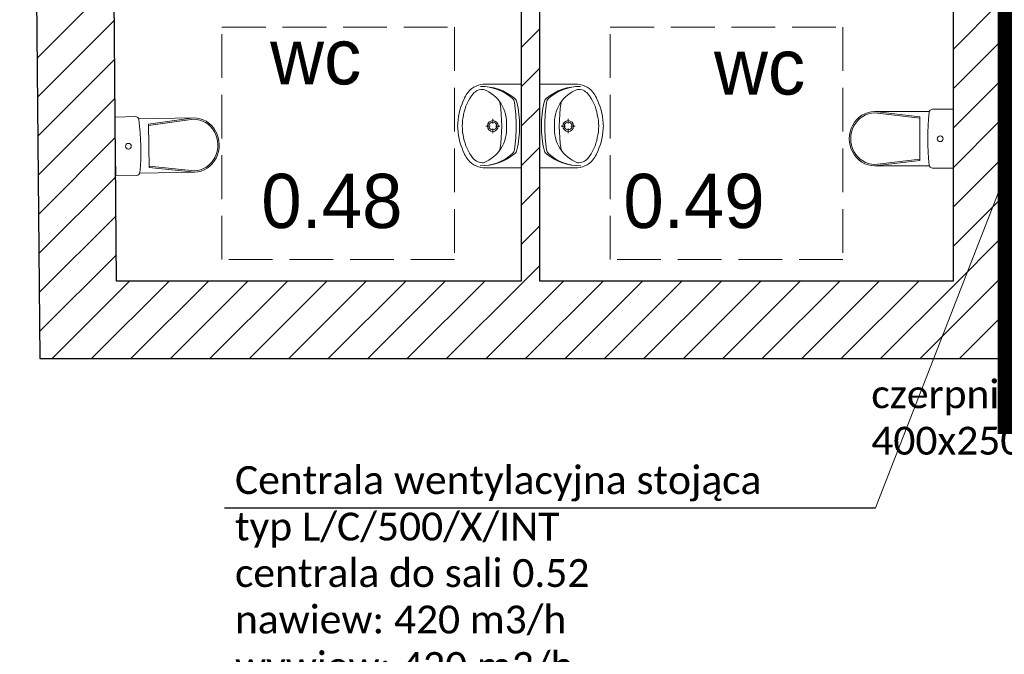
# Model space of a CAD drawing. Header units: millimetres. Extents: x -40063 to 512011, y 350190 to 687060.
# Tile 62 of 256: x 138880 to 145232, y 453727 to 457824. Entities that reach past the tile are written whole.
import ezdxf

# ---------------------------------------------------------------- set-up
doc = ezdxf.new("R2010")
doc.units = ezdxf.units.MM
doc.linetypes.add('DASHDOT', pattern=[1, 0.5, -0.25, 0, -0.25])
doc.linetypes.add('Krawędzie ukryte', pattern=[391.222223, 282.222223, -109])
doc.layers.add('_IS_WM_OPIS', color=7, linetype='Continuous', lineweight=9)
doc.layers.add('J_zakres opracowania', color=226, linetype='DASHDOT', lineweight=30)
for name, color, linetype in [('Elementy Modelu - Strefy', 8, 'Continuous'), ('IS_WM_OPIS', 7, 'Continuous'), ('J_opis pomieszczeń', 8, 'Continuous'), ('Konstrukcja - Ściany zew', 8, 'Continuous'), ('Wnętrze - Umeblowanie', 8, 'Continuous'), ('X_ref', 8, 'Continuous')]:
    doc.layers.add(name, color=color, linetype=linetype)
doc.styles.add('GENERATED_STYLE_2', font='txt')
doc.styles.get("Standard").update_dxf_attribs({"font": 'arial.ttf'})

# ---------------------------------------------------------------- blocks, each defined once
blk = doc.blocks.new('fdgdfg')
at = {"layer": 'Elementy Modelu - Strefy', "linetype": 'Continuous', "lineweight": 0}
for p, q in [((-204194.6, 449569.9), (-204177.3, 447699.9)), ((-201567.2, 447699.9), (-201567.2, 449569.9)), ((-201447.2, 449569.9), (-201447.2, 447699.9)), ((-198780.3, 447699.9), (-198780.3, 449569.9)), ((-204177.3, 447699.9), (-201567.2, 447699.9)), ((-201447.2, 447699.9), (-198780.3, 447699.9))]:
    blk.add_line(p, q, dxfattribs=at)
at = {"layer": 'Konstrukcja - Ściany zew', "linetype": 'Continuous'}
for p, q in [((-204802.9, 461276.6), (-204672.7, 447199.9)), ((-198480.3, 447199.9), (-198480.3, 457619.9)), ((-204690.6, 449139.6), (-204195.2, 449635)), ((-204177.3, 447699.9), (-204194.6, 449569.9)), ((-201567.2, 449569.9), (-201567.2, 447699.9)), ((-201447.2, 447699.9), (-201447.2, 449569.9)), ((-198780.3, 449569.9), (-198780.3, 447699.9)), ((-198780.3, 449195.1), (-198480.3, 449495.1)), ((-204688.3, 448887.4), (-204192.9, 449382.8)), ((-201567.2, 449208.3), (-201447.2, 449328.3)), ((-198780.3, 448940.6), (-198480.3, 449240.6)), ((-204686, 448635.2), (-204190.5, 449130.6)), ((-201567.2, 448953.7), (-201447.2, 449073.7)), ((-198780.3, 448686), (-198480.3, 448986)), ((-204683.6, 448382.9), (-204188.2, 448878.4)), ((-201567.2, 448699.2), (-201447.2, 448819.2)), ((-198780.3, 448431.5), (-198480.3, 448731.5)), ((-204681.3, 448130.7), (-204185.9, 448626.1)), ((-201567.2, 448444.6), (-201447.2, 448564.6)), ((-198780.3, 448176.9), (-198480.3, 448476.9)), ((-204679, 447878.5), (-204183.5, 448373.9)), ((-201567.2, 448190.1), (-201447.2, 448310.1)), ((-198780.3, 447922.3), (-198480.3, 448222.3)), ((-204676.6, 447626.3), (-204181.2, 448121.7)), ((-201567.2, 447935.5), (-201447.2, 448055.5)), ((-198768.2, 447679.8), (-198480.3, 447967.8)), ((-204674.3, 447374), (-204178.9, 447869.5)), ((-201548.3, 447699.9), (-201447.2, 447800.9)), ((-204593.9, 447199.9), (-204093.9, 447699.9)), ((-204339.3, 447199.9), (-203839.3, 447699.9)), ((-201567.2, 447699.9), (-204177.3, 447699.9)), ((-204084.8, 447199.9), (-203584.8, 447699.9)), ((-203830.2, 447199.9), (-203330.2, 447699.9)), ((-203575.7, 447199.9), (-203075.7, 447699.9)), ((-203321.1, 447199.9), (-202821.1, 447699.9)), ((-203066.5, 447199.9), (-202566.5, 447699.9)), ((-202812, 447199.9), (-202312, 447699.9)), ((-202557.4, 447199.9), (-202057.4, 447699.9)), ((-202302.9, 447199.9), (-201802.9, 447699.9)), ((-202048.3, 447199.9), (-201548.3, 447699.9)), ((-201793.8, 447199.9), (-201293.8, 447699.9)), ((-201539.2, 447199.9), (-201039.2, 447699.9)), ((-198780.3, 447699.9), (-201447.2, 447699.9)), ((-201284.6, 447199.9), (-200784.6, 447699.9)), ((-201030.1, 447199.9), (-200530.1, 447699.9)), ((-200775.5, 447199.9), (-200275.5, 447699.9)), ((-200521, 447199.9), (-200021, 447699.9)), ((-200266.4, 447199.9), (-199766.4, 447699.9)), ((-200011.8, 447199.9), (-199511.8, 447699.9)), ((-199757.3, 447199.9), (-199257.3, 447699.9)), ((-199502.7, 447199.9), (-199002.7, 447699.9)), ((-199248.2, 447199.9), (-198768.2, 447679.8)), ((-198672.8, 447520.7), (-198480.3, 447713.2)), ((-198993.6, 447199.9), (-198672.8, 447520.7)), ((-198577.3, 447361.6), (-198480.3, 447458.7)), ((-198739, 447199.9), (-198577.3, 447361.6)), ((-204672.7, 447199.9), (-198480.3, 447199.9)), ((-198484.5, 447199.9), (-198481.8, 447202.5)), ((-198481.8, 447202.5), (-198480.3, 447204.1))]:
    blk.add_line(p, q, dxfattribs=at)
at = {"layer": 'Konstrukcja - Ściany zew', "linetype": 'Krawędzie ukryte', "lineweight": 13}
for p, q in [((-203497.8, 449338.4), (-201997.8, 449338.4)), ((-203497.8, 447838.4), (-203497.8, 449338.4)), ((-201997.8, 449338.4), (-201997.8, 447838.4)), ((-200992.4, 449338.4), (-199492.4, 449338.4)), ((-200992.4, 447838.4), (-200992.4, 449338.4)), ((-199492.4, 449338.4), (-199492.4, 447838.4)), ((-201997.8, 447838.4), (-203497.8, 447838.4)), ((-199492.4, 447838.4), (-200992.4, 447838.4))]:
    blk.add_line(p, q, dxfattribs=at)
at = {"layer": 'Wnętrze - Umeblowanie', "color": 252, "linetype": 'Continuous', "lineweight": 5}
for p, q in [((-201567.2, 448970.7), (-201795.7, 448970.7)), ((-201567.2, 448970.7), (-201567.2, 448430.7)), ((-201447.2, 448970.7), (-201447.2, 448430.7)), ((-201447.2, 448970.7), (-201218.7, 448970.7)), ((-201567.2, 448615.7), (-201567.2, 448785.8)), ((-201447.2, 448615.7), (-201447.2, 448785.8)), ((-201767.2, 448700.8), (-201796, 448700.8)), ((-201750.6, 448717.5), (-201750.6, 448746.3)), ((-201705.1, 448700.8), (-201733.9, 448700.8)), ((-201309.4, 448700.8), (-201280.6, 448700.8)), ((-201263.9, 448717.5), (-201263.9, 448746.3)), ((-201247.2, 448700.8), (-201218.4, 448700.8)), ((-201750.6, 448655.4), (-201750.6, 448684.2)), ((-201263.9, 448655.4), (-201263.9, 448684.2)), ((-201567.2, 448430.7), (-201795.7, 448430.7)), ((-201447.2, 448430.7), (-201218.7, 448430.7))]:
    blk.add_line(p, q, dxfattribs=at)
at = {"layer": 'Wnętrze - Umeblowanie', "color": 7, "linetype": 'Continuous', "lineweight": 5}
for p, q in [((-204188.9, 448759), (-204056.4, 448761.4)), ((-204181.8, 448379), (-204188.9, 448759)), ((-198933.8, 448794), (-199287, 448794)), ((-199286.5, 448794), (-198996, 448759.9)), ((-199286.5, 448785), (-198996, 448751)), ((-198996, 448619), (-198996, 448759.9)), ((-198780.3, 448809), (-198912.7, 448809)), ((-198780.3, 448429), (-198780.3, 448809)), ((-204035, 448746.8), (-203681.9, 448753.3)), ((-203682.4, 448753.3), (-203972.2, 448713.9)), ((-203969.6, 448573), (-203972.2, 448713.9)), ((-203682.2, 448744.4), (-203972.1, 448705)), ((-203969.6, 448573), (-203967, 448432.1)), ((-198996, 448619), (-198996, 448478.1)), ((-203676.1, 448412.4), (-203967.2, 448441.1)), ((-198934.1, 448444.1), (-199287, 448444.1)), ((-199286.5, 448453), (-198996, 448487.1)), ((-199286.5, 448444.1), (-198996, 448478.1)), ((-204181.8, 448379), (-204049.4, 448381.5)), ((-204028.3, 448396.9), (-203675.4, 448403.5)), ((-203675.9, 448403.5), (-203967, 448432.1)), ((-198780.3, 448429), (-198912.7, 448429))]:
    blk.add_line(p, q, dxfattribs=at)
at = {"layer": 'Wnętrze - Umeblowanie', "color": 252, "linetype": 'Continuous', "lineweight": 5}
for centre, radius in [((-201750.6, 448700.8), 35), ((-201750.6, 448700.8), 25), ((-201263.9, 448700.8), 35), ((-201263.9, 448700.8), 25)]:
    blk.add_circle(centre, radius, dxfattribs=at)
for centre, radius, start, end in [((-201801.6, 448833.5), 137.4, 87.54482, 141.25458), ((-201827.1, 448651.7), 305.1, 48.52449, 90.67671), ((-201825.3, 448617.3), 339.6, 50.66478, 90.90725), ((-201189.1, 448617.3), 339.6, 89.09275, 129.33522), ((-201187.4, 448651.7), 305.1, 89.32329, 131.47551), ((-201212.9, 448833.5), 137.4, 38.74542, 92.45518), ((-201533.6, 448687.1), 444.2, 153.7403, 175.79476), ((-201649.9, 448724.2), 293, 140.71494, 170.00224), ((-201742.7, 448786.5), 212.8, 141.31519, 152.84286), ((-201815.4, 448856.8), 80.9, 86.06939, 139.19839), ((-201898.2, 448713.6), 240.7, 32.84422, 68.44807), ((-201116.2, 448713.6), 240.7, 111.55193, 147.15578), ((-201199.1, 448856.8), 80.9, 40.80161, 93.93061), ((-201364.6, 448724.2), 293, 9.99776, 39.28506), ((-201271.8, 448786.5), 212.8, 27.15714, 38.68481), ((-201480.9, 448687.1), 444.2, 4.20524, 26.2597), ((-202678, 448700.8), 984.9, 351.17957, 8.82655), ((-201902.1, 448720.1), 240.6, 355.39402, 31.05606), ((-201654.9, 448846.6), 45, 7.83045, 48.52449), ((-202753.3, 448695.6), 1153.8, 0.24498, 7.83045), ((-201638.6, 448845.1), 45, 12.69402, 50.66478), ((-202254.1, 448706.5), 675.9, 359.48972, 12.69402), ((-200760.4, 448706.5), 675.9, 167.30598, 180.51028), ((-201375.9, 448845.1), 45, 129.33522, 167.30598), ((-200261.1, 448695.6), 1153.8, 172.16955, 179.75502), ((-201359.6, 448846.6), 45, 131.47551, 172.16955), ((-201112.3, 448720.1), 240.6, 148.94394, 184.60598), ((-200336.5, 448700.8), 984.9, 171.17345, 188.82043), ((-201630.6, 448700.7), 316.7, 166.43339, 193.56661), ((-201383.9, 448700.7), 316.7, 346.43339, 13.56661), ((-201707.3, 448700.7), 270, 175.98758, 184.01241), ((-201902.1, 448681.4), 240.6, 328.94394, 4.60598), ((-202753.3, 448707.2), 1153.8, 352.09208, 359.67755), ((-202254.1, 448695.6), 675.9, 347.2285, 0.43281), ((-200760.4, 448695.6), 675.9, 179.56719, 192.77149), ((-200261.1, 448707.2), 1153.8, 180.32245, 187.90792), ((-201112.3, 448681.4), 240.6, 175.39402, 211.05606), ((-201307.2, 448700.7), 270, 355.98758, 4.01242), ((-201533.6, 448714.4), 444.2, 184.20524, 206.2597), ((-201480.9, 448714.4), 444.2, 333.7403, 355.79476), ((-201649.9, 448677.3), 293, 189.99776, 219.28506), ((-201364.6, 448677.3), 293, 320.71494, 350.00224), ((-201742.7, 448615), 212.8, 207.15714, 218.68481), ((-201825.2, 448784.3), 339.6, 269.01528, 309.25775), ((-201827.1, 448749.8), 305.1, 269.24582, 311.39803), ((-201898.2, 448687.8), 240.7, 291.55193, 327.15578), ((-201655, 448554.7), 45, 311.39803, 352.09208), ((-201638.8, 448556.2), 45, 309.25775, 347.2285), ((-201375.7, 448556.2), 45, 192.77149, 230.74225), ((-201189.2, 448784.3), 339.6, 230.74225, 270.98472), ((-201359.4, 448554.7), 45, 187.90792, 228.60197), ((-201187.4, 448749.8), 305.1, 228.60196, 270.75418), ((-201116.2, 448687.8), 240.7, 212.84422, 248.44807), ((-201271.8, 448615), 212.8, 321.31519, 332.84286), ((-201801.6, 448568), 137.4, 218.74542, 272.45518), ((-201815.4, 448544.7), 80.9, 220.80161, 273.93061), ((-201212.9, 448568), 137.4, 267.54482, 321.25458), ((-201199.1, 448544.7), 80.9, 266.06939, 319.19839)]:
    blk.add_arc(centre, radius, start, end, dxfattribs=at)
at = {"layer": 'Wnętrze - Umeblowanie', "color": 7, "linetype": 'Continuous', "lineweight": 5}
for centre, major_axis, ratio, start_param, end_param in [((-204056, 448739.4), (22.3, 0.4), 0.989247, 0.100415, 1.570796), ((-203678.7, 448578.4), (3.2, -174.9), 0.933096, 0, 3.141593), ((-205664.9, 448541.6), (1643.2, 30.4), 0.989247, 6.178217, 6.388032), ((-203679.1, 448578.4), (3.1, -166), 0.93174, 0, 3.141593), ((-204049.8, 448403.6), (22.3, 0.4), 0.989247, 4.712389, 6.173785)]:
    blk.add_ellipse(centre, major_axis=major_axis, ratio=ratio, start_param=start_param, end_param=end_param, dxfattribs=at)
at = {"layer": 'Wnętrze - Umeblowanie', "color": 7, "linetype": 'Continuous', "lineweight": 5, "extrusion": (0, 0, -1)}
for centre, major_axis, ratio, start_param, end_param in [((-199287, 448619), (0, -174.9), 0.933096, 0, 3.141593), ((-199286.5, 448619), (0, -166), 0.93174, 0, 3.141593), ((-197300.5, 448619), (-1643.4, 0), 0.989247, 6.178217, 6.388032), ((-198912.7, 448787), (-22.3, 0), 0.989247, 0.100415, 1.570796), ((-198912.7, 448451.1), (-22.3, 0), 0.989247, 4.712389, 6.173785)]:
    blk.add_ellipse(centre, major_axis=major_axis, ratio=ratio, start_param=start_param, end_param=end_param, dxfattribs=at)
blk.add_ellipse((-198863.8, 448619), major_axis=(-18.7, 0), ratio=0.989247, dxfattribs=at)
at = {"layer": 'Wnętrze - Umeblowanie', "color": 7, "linetype": 'Continuous', "lineweight": 5}
blk.add_ellipse((-204101.8, 448570.6), major_axis=(18.7, 0.3), ratio=0.989247, dxfattribs=at)
at = {"layer": 'Elementy Modelu - Strefy', "lineweight": 13, "style": 'GENERATED_STYLE_2'}
for s, p in [('0.48', (-203244.2, 448042.3)), ('0.49', (-200907.9, 448042.3))]:
    blk.add_text(s, height=350, dxfattribs=at).set_placement(p)
at = {"layer": 'J_opis pomieszczeń', "linetype": 'Continuous', "style": 'GENERATED_STYLE_2'}
for p in [(-203187.2, 448969.6), (-200323.1, 448904)]:
    blk.add_text('wc', height=359.99, dxfattribs=at).set_placement(p)

msp = doc.modelspace()

# ---------------------------------------------------------------- linework, layer by layer
at = {"layer": '_IS_WM_OPIS', "color": 7}
msp.add_lwpolyline([(144402.34105, 454671.78716), (146052.3447, 458916.58916)], dxfattribs=at)
at = {"layer": 'IS_WM_OPIS', "color": 6}
msp.add_lwpolyline([(140200, 454671.78716), (144402.34105, 454671.78716)], dxfattribs=at)
at = {"layer": 'J_zakres opracowania', "ltscale": 1000, "const_width": 100}
msp.add_lwpolyline([(145238.97833, 455200), (179698.13773, 455200), (179698.13773, 465499.99363), (168198.34775, 465499.99363), (168198.34775, 475277.34862), (179787.48799, 475277.34862), (179787.48799, 507377.27761), (172267.92013, 507377.27761), (172267.92013, 513264.6274), (178887.83809, 513264.6274), (178887.83809, 519214.61675), (169238.45678, 519214.61675), (169238.45678, 523014.48912), (139342.26689, 523014.48912), (139342.26689, 512420.85011), (168578.26628, 512420.85011), (168578.26628, 488928.49204), (155218.96566, 488928.49204), (155218.96566, 468968.52781), (145238.97833, 468968.52781), (145238.97833, 455200)], dxfattribs=at)

# ---------------------------------------------------------------- block references
at = {"layer": 'X_ref'}
msp.add_blockref('fdgdfg', (343682.59615, 8436.71479), dxfattribs=at)

# ---------------------------------------------------------------- texts
at = {"layer": 'IS_WM_OPIS', "char_height": 179.9999966, "width": 5935.9201341, "attachment_point": 1, "rotation": 0.000000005}
for s, insert in [('\\fCalibri|b0|i0|c238;czerpnia powietrza \\P400x250mm', (144374.28071, 455496.18054)), ('\\fCalibri|b0|i0|c238;Centrala wentylacyjna stojąca\\Ptyp L/C/500/X/INT\\Pcentrala do sali 0.52\\Pnawiew: 420 m3/h\\Pwywiew: 420 m3/h\\Pspręż: 50/50 Pa\\Ppredkośc nawiewu i wywiewu powietrza 0,36m/s\\Pkrócce przyłaczeniowe czerpni i wyrzutni %%C200mm\\Pnawienik wyporowy\\Pcentrala stojąca\\Pfiltr M5,M5\\Pwymiennik przeciwpradowy\\Pmoc elektryczna wentylatorów: 167W\\Pzasilanie: 230V/1F/50Hz\\Pmoc nagrzewnicy obliczeniowa: 0,5kW, moc maksymalna 2,0kW\\Pmoc akustyczna: 34,6 dB(A)\\Pmasa: 200kg \\Pwymiary lxhxw: 1000x2100x500mm\\P\\P', (140268.9744, 454941.88173))]:
    msp.add_mtext(s, dxfattribs=dict(at, insert=insert))

doc.saveas('drawing.dxf')
